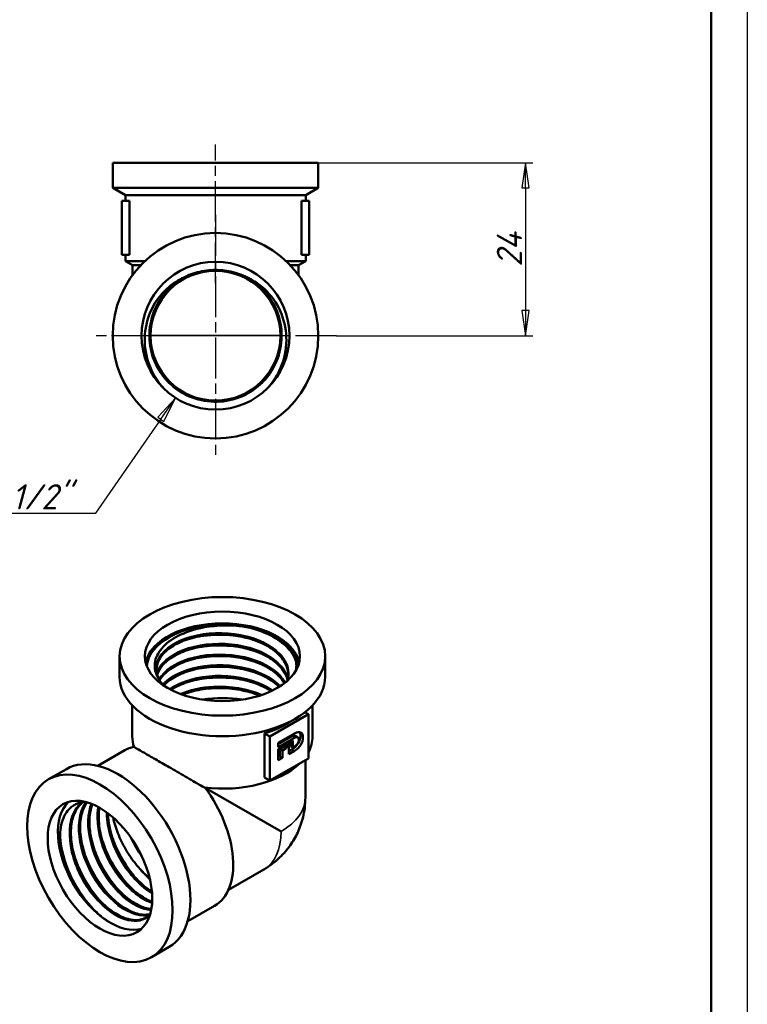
# Model space of a CAD drawing. Header units: millimetres. Extents: x -80 to 698, y -69 to 356.
# Tile 4 of 6: x 109 to 210, y 121 to 258. Entities that reach past the tile are written whole.
import ezdxf

# ---------------------------------------------------------------- set-up
doc = ezdxf.new("R2010")
doc.units = ezdxf.units.MM
doc.linetypes.add('CHAIN', pattern=[0.7087, 0.4724, -0.0591, 0.1181, -0.0591])
for name, color, linetype, lineweight in [('Видимые тонкие (ГОСТ)', 7, 'Continuous', 35), ('Видимый контур (ГОСТ)', 7, 'Continuous', 50), ('Кромка (ГОСТ)', 7, 'Continuous', 50), ('Маркер центра (ГОСТ)', 7, 'Continuous', 25), ('Осевая линия (ГОСТ)', 7, 'Continuous', 25), ('Размер (ГОСТ)', 7, 'Continuous', 25)]:
    doc.layers.add(name, color=color, linetype=linetype, lineweight=lineweight)
doc.styles.add('Обычный текст (ГОСТ)', font='GOST Common Italic.ttf')
doc.dimstyles.new('Обычный (ГОСТ)', dxfattribs={"dimtxt": 3.5, "dimasz": 3.5, "dimexe": 1, "dimexo": 0, "dimgap": 0.5, "dimtad": 1, "dimrnd": 1e-08, "dimtxsty": 'Обычный текст (ГОСТ)', "dimblk": 'Filled-1', "dimcen": 0.09, "dimdle": 15, "dimclrd": 256, "dimclre": 256, "dimclrt": 256, "dimazin": 2, "dimtfac": 0.714286, "dimtdec": 3, "dimtmove": 0, "dimatfit": 3, "dimfxl": 1, "dimtolj": 1, "dimlwd": 25, "dimlwe": 25, "dimarcsym": 0})

# ---------------------------------------------------------------- blocks, each defined once
blk = doc.blocks.new('Рамки ГОСТ_ граница 297x210')
at = {"layer": 'Кромка (ГОСТ)', "lineweight": 25}
blk.add_line((210, 297), (210, 0), dxfattribs=at)
at = {"layer": 'Кромка (ГОСТ)'}
blk.add_line((205, 5), (205, 292), dxfattribs=at)
blk = doc.blocks.new('Filled-1')
at = {"color": 0}
for p, q in [((0, 0), (-1, 0.143)), ((-1, 0.143), (-1, -0.143)), ((-1, 0), (0, 0)), ((-1, -0.143), (0, 0))]:
    blk.add_line(p, q, dxfattribs=at)
at = {"color": 0, "flags": 128}
blk.add_lwpolyline([(-1, -0.143), (0, 0), (-1, 0.143), (-1, -0.143)], dxfattribs=at)
at = {"color": 0}
blk.add_solid([(-1, -0.143), (0, 0), (-1, 0.143), (-1, -0.143)], dxfattribs=at)
blk = doc.blocks.new('*D9')
at = {"layer": 'Defpoints', "color": 0, "linetype": 'Continuous', "transparency": 16777216}
for p in [(150.53, 237.78), (153.03, 213.78), (179.27, 213.78)]:
    blk.add_point(p, dxfattribs=at)
at = {"layer": 'Размер (ГОСТ)', "linetype": 'Continuous', "lineweight": 25, "transparency": 16777216}
for p, q in [((150.53, 237.78), (180.27, 237.78)), ((179.27, 234.28), (179.27, 217.28)), ((153.03, 213.78), (180.27, 213.78))]:
    blk.add_line(p, q, dxfattribs=at)
at = {"layer": 'Размер (ГОСТ)', "linetype": 'Continuous', "lineweight": 25, "transparency": 16777216, "xscale": 3.5, "yscale": 3.5, "zscale": 3.5}
for p, rotation in [((179.27, 237.78), 90), ((179.27, 213.78), 270)]:
    blk.add_blockref('Filled-1', p, dxfattribs=dict(at, rotation=rotation))
at = {"layer": 'Размер (ГОСТ)', "linetype": 'Continuous', "lineweight": 25, "transparency": 16777216, "insert": (175.27, 223.34), "char_height": 3.5, "attachment_point": 1, "rotation": 90, "style": 'Обычный текст (ГОСТ)'}
blk.add_mtext('\\A1;24', dxfattribs=at)
blk = doc.blocks.new('*D11')
at = {"layer": 'Defpoints', "color": 0, "linetype": 'Continuous', "transparency": 16777216}
for p in [(136.27, 213.11), (130.69, 205.06)]:
    blk.add_point(p, dxfattribs=at)
at = {"layer": 'Размер (ГОСТ)', "linetype": 'Continuous', "lineweight": 25, "transparency": 16777216}
for p, q in [((119.68, 189.18), (128.69, 202.18)), ((100.95, 189.18), (119.68, 189.18))]:
    blk.add_line(p, q, dxfattribs=at)
at = {"layer": 'Размер (ГОСТ)', "linetype": 'Continuous', "lineweight": 25, "transparency": 16777216, "xscale": 3.5, "yscale": 3.5, "zscale": 3.5, "rotation": 55.26376523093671}
blk.add_blockref('Filled-1', (130.69, 205.06), dxfattribs=at)
at = {"layer": 'Размер (ГОСТ)', "linetype": 'Continuous', "lineweight": 25, "transparency": 16777216, "insert": (100.95, 193.18), "char_height": 3.5, "attachment_point": 1, "style": 'Обычный текст (ГОСТ)'}
blk.add_mtext('\\A1; \\fGOST Common|b0|i1;\\H3.5000;G 1/2"', dxfattribs=at)

msp = doc.modelspace()

# ---------------------------------------------------------------- linework, layer by layer
at = {"layer": 'Видимые тонкие (ГОСТ)'}
for p, q in [((127.284, 213.79), (145.284, 213.79)), ((147.25, 158.027), (146.897, 158.232)), ((148.406, 158.084), (148.052, 158.288)), ((147.23, 156.196), (146.876, 156.4))]:
    msp.add_line(p, q, dxfattribs=at)
for centre, major_axis, start_param, end_param in [((137.239, 149.723), (11.5, 0), 5.4969176, 6.2831853), ((137.231, 149.711), (5.75, -9.959), 0, 0.7862677)]:
    msp.add_ellipse(centre, major_axis=major_axis, ratio=0.5773503, start_param=start_param, end_param=end_param, dxfattribs=at)
for points, knots in [([(140.894, 221.766), (142.94, 220.585), (144.5, 218.588), (145.15, 216.316), (145.8, 214.044), (145.532, 211.525), (144.421, 209.441), (143.31, 207.357), (141.367, 205.731), (139.12, 205.005), (136.874, 204.279), (134.348, 204.46), (132.228, 205.498), (130.109, 206.536), (128.418, 208.42), (127.614, 210.639), (126.811, 212.857), (126.902, 215.386), (127.864, 217.54), (128.644, 219.285), (129.987, 220.769), (131.632, 221.738)], [0.5234325, 0.5234325, 0.5234325, 0.5234325, 1.292198, 1.292198, 1.292198, 2.0607148, 2.0607148, 2.0607148, 2.8289885, 2.8289885, 2.8289885, 3.5970251, 3.5970251, 3.5970251, 4.3648303, 4.3648303, 4.3648303, 5.1324099, 5.1324099, 5.1324099, 5.7541818, 5.7541818, 5.7541818, 5.7541818]), ([(139.903, 173.472), (142.4, 173.03), (144.625, 172.029), (146.008, 170.711), (146.723, 170.029), (147.209, 169.266), (147.448, 168.477)], [2.6157277, 2.6157277, 2.6157277, 2.6157277, 3.3620234, 3.3620234, 3.3620234, 3.74799, 3.74799, 3.74799, 3.74799]), ([(128.332, 166.299), (127.72, 167.556), (128.029, 168.948), (129.176, 170.08), (130.323, 171.212), (132.293, 172.071), (134.553, 172.408), (136.812, 172.745), (139.335, 172.555), (141.438, 171.874), (143.539, 171.192), (145.197, 170.027), (145.962, 168.677), (146.445, 167.825), (146.569, 166.905), (146.342, 166.017)], [0.5234325, 0.5234325, 0.5234325, 0.5234325, 1.292198, 1.292198, 1.292198, 2.0607148, 2.0607148, 2.0607148, 2.8289885, 2.8289885, 2.8289885, 3.5970251, 3.5970251, 3.5970251, 4.0818703, 4.0818703, 4.0818703, 4.0818703]), ([(132.835, 171.783), (134.022, 172.074), (135.312, 172.239), (136.62, 172.254), (138.096, 172.271), (139.587, 172.099), (140.967, 171.759)], [8.20100215, 8.20100215, 8.20100215, 8.20100215, 8.57982365, 8.57982365, 8.57982365, 9.00690474, 9.00690474, 9.00690474, 9.00690474]), ([(128.158, 167.006), (128.258, 167.328), (128.414, 167.644), (128.626, 167.949), (129.467, 169.159), (131.187, 170.168), (133.321, 170.686), (135.454, 171.203), (137.976, 171.224), (140.207, 170.726), (142.437, 170.228), (144.351, 169.216), (145.432, 167.947), (145.873, 167.429), (146.173, 166.871), (146.328, 166.299)], [7.2409717, 7.2409717, 7.2409717, 7.2409717, 7.4338528, 7.4338528, 7.4338528, 8.2005875, 8.2005875, 8.2005875, 8.9671253, 8.9671253, 8.9671253, 9.7334718, 9.7334718, 9.7334718, 10.0461774, 10.0461774, 10.0461774, 10.0461774]), ([(132.832, 170.304), (133.146, 170.381), (133.466, 170.45), (133.793, 170.508), (136.097, 170.921), (138.689, 170.841), (140.969, 170.281)], [14.48418746, 14.48418746, 14.48418746, 14.48418746, 14.58433861, 14.58433861, 14.58433861, 15.29009005, 15.29009005, 15.29009005, 15.29009005]), ([(128.442, 166.174), (129.123, 167.363), (130.625, 168.396), (132.579, 168.999), (134.625, 169.63), (137.142, 169.78), (139.444, 169.392), (141.744, 169.004), (143.803, 168.083), (145.058, 166.862), (145.436, 166.495), (145.741, 166.101), (145.967, 165.692)], [13.6562653, 13.6562653, 13.6562653, 13.6562653, 14.3928476, 14.3928476, 14.3928476, 15.1640898, 15.1640898, 15.1640898, 15.9347345, 15.9347345, 15.9347345, 16.1669908, 16.1669908, 16.1669908, 16.1669908]), ([(132.833, 168.819), (134.553, 169.238), (136.493, 169.386), (138.38, 169.223), (139.266, 169.146), (140.136, 169.001), (140.966, 168.795)], [20.76737277, 20.76737277, 20.76737277, 20.76737277, 21.31593634, 21.31593634, 21.31593634, 21.57327535, 21.57327535, 21.57327535, 21.57327535]), ([(128.97, 165.407), (129.59, 166.095), (130.489, 166.705), (131.597, 167.163), (133.462, 167.936), (135.895, 168.272), (138.239, 168.064), (140.582, 167.856), (142.809, 167.106), (144.319, 166.001), (144.671, 165.743), (144.984, 165.467), (145.253, 165.176)], [20.0919572, 20.0919572, 20.0919572, 20.0919572, 20.5473881, 20.5473881, 20.5473881, 21.3145134, 21.3145134, 21.3145134, 22.0812287, 22.0812287, 22.0812287, 22.260072, 22.260072, 22.260072, 22.260072]), ([(129.919, 164.766), (130.171, 164.947), (130.446, 165.118), (130.742, 165.277), (132.418, 166.177), (134.754, 166.683), (137.116, 166.64), (139.475, 166.598), (141.833, 166.009), (143.553, 165.016), (143.786, 164.881), (144.008, 164.739), (144.217, 164.59)], [26.5714997, 26.5714997, 26.5714997, 26.5714997, 26.7071651, 26.7071651, 26.7071651, 27.4756261, 27.4756261, 27.4756261, 28.2431548, 28.2431548, 28.2431548, 28.3475309, 28.3475309, 28.3475309, 28.3475309]), ([(132.835, 167.336), (133.614, 167.528), (134.437, 167.666), (135.284, 167.74), (137.177, 167.906), (139.168, 167.753), (140.968, 167.313)], [27.05055808, 27.05055808, 27.05055808, 27.05055808, 27.29953517, 27.29953517, 27.29953517, 27.85646066, 27.85646066, 27.85646066, 27.85646066]), ([(131.385, 164.103), (132.7, 164.68), (134.309, 165.049), (135.991, 165.138), (138.338, 165.262), (140.801, 164.839), (142.708, 163.968)], [33.0840392, 33.0840392, 33.0840392, 33.0840392, 33.6364147, 33.6364147, 33.6364147, 34.4070483, 34.4070483, 34.4070483, 34.4070483]), ([(132.831, 165.856), (135.06, 166.401), (137.664, 166.472), (140.034, 166.034), (140.351, 165.975), (140.662, 165.908), (140.968, 165.832)], [33.33374338, 33.33374338, 33.33374338, 33.33374338, 34.04475349, 34.04475349, 34.04475349, 34.13964597, 34.13964597, 34.13964597, 34.13964597]), ([(127.146, 133.317), (126.389, 132.644), (125.337, 132.411), (124.159, 132.683), (122.623, 133.038), (120.889, 134.247), (119.442, 135.99), (117.996, 137.733), (116.853, 139.992), (116.337, 142.162), (115.821, 144.331), (115.938, 146.388), (116.67, 147.785), (116.946, 148.311), (117.308, 148.741), (117.738, 149.065)], [2.239676, 2.239676, 2.239676, 2.239676, 2.8289885, 2.8289885, 2.8289885, 3.5970251, 3.5970251, 3.5970251, 4.3648303, 4.3648303, 4.3648303, 5.1324099, 5.1324099, 5.1324099, 5.42145, 5.42145, 5.42145, 5.42145]), ([(127.126, 133.39), (126.861, 133.33), (126.581, 133.303), (126.289, 133.312), (124.847, 133.355), (123.118, 134.26), (121.584, 135.791), (119.995, 137.375), (118.635, 139.613), (117.91, 141.871), (117.202, 144.075), (117.107, 146.27), (117.667, 147.862), (117.832, 148.33), (118.052, 148.745), (118.321, 149.098)], [8.811768, 8.811768, 8.811768, 8.811768, 8.9671253, 8.9671253, 8.9671253, 9.7334718, 9.7334718, 9.7334718, 10.5268185, 10.5268185, 10.5268185, 11.3014159, 11.3014159, 11.3014159, 11.5292424, 11.5292424, 11.5292424, 11.5292424]), ([(127.353, 134.068), (126.114, 134.18), (124.69, 134.882), (123.366, 136.062), (121.788, 137.468), (120.37, 139.538), (119.514, 141.716), (118.658, 143.893), (118.373, 146.152), (118.75, 147.89), (118.826, 148.238), (118.928, 148.564), (119.055, 148.866)], [15.2888015, 15.2888015, 15.2888015, 15.2888015, 15.9347345, 15.9347345, 15.9347345, 16.7048057, 16.7048057, 16.7048057, 17.4743273, 17.4743273, 17.4743273, 17.6286216, 17.6286216, 17.6286216, 17.6286216]), ([(127.49, 135.063), (126.84, 135.283), (126.166, 135.637), (125.502, 136.117), (123.895, 137.278), (122.358, 139.166), (121.319, 141.279), (120.268, 143.415), (119.74, 145.757), (119.894, 147.67), (119.916, 147.934), (119.95, 148.19), (119.997, 148.436)], [21.764111, 21.764111, 21.764111, 21.764111, 22.0812287, 22.0812287, 22.0812287, 22.8475569, 22.8475569, 22.8475569, 23.6221091, 23.6221091, 23.6221091, 23.7292209, 23.7292209, 23.7292209, 23.7292209]), ([(127.494, 136.395), (125.899, 137.333), (124.299, 139.027), (123.129, 141.038), (121.934, 143.093), (121.204, 145.456), (121.154, 147.486), (121.152, 147.562), (121.151, 147.638), (121.151, 147.713)], [28.2521748, 28.2521748, 28.2521748, 28.2521748, 29.0098435, 29.0098435, 29.0098435, 29.7842986, 29.7842986, 29.7842986, 29.8134124, 29.8134124, 29.8134124, 29.8134124]), ([(122.084, 132.151), (121.462, 132.498), (120.837, 132.943), (120.229, 133.476), (118.499, 134.995), (116.932, 137.217), (115.946, 139.581), (115.188, 141.394), (114.779, 143.277), (114.769, 144.943)], [3.1002089, 3.1002089, 3.1002089, 3.1002089, 3.3620234, 3.3620234, 3.3620234, 4.1080846, 4.1080846, 4.1080846, 4.6806141, 4.6806141, 4.6806141, 4.6806141]), ([(125.785, 138.014), (124.377, 139.488), (123.138, 141.4), (122.318, 143.404), (122.092, 143.957), (121.899, 144.515), (121.739, 145.071)], [34.90453971, 34.90453971, 34.90453971, 34.90453971, 35.53622294, 35.53622294, 35.53622294, 35.71044229, 35.71044229, 35.71044229, 35.71044229]), ([(123.218, 136.534), (122.174, 137.626), (121.218, 138.953), (120.465, 140.388), (119.921, 141.423), (119.485, 142.51), (119.173, 143.589)], [22.33816909, 22.33816909, 22.33816909, 22.33816909, 22.80639617, 22.80639617, 22.80639617, 23.14407168, 23.14407168, 23.14407168, 23.14407168]), ([(124.501, 137.274), (124.114, 137.676), (123.739, 138.111), (123.383, 138.573), (122.083, 140.262), (121.042, 142.31), (120.453, 144.331)], [28.6213544, 28.6213544, 28.6213544, 28.6213544, 28.79453181, 28.79453181, 28.79453181, 29.42725699, 29.42725699, 29.42725699, 29.42725699]), ([(120.649, 135.052), (119.986, 135.743), (119.358, 136.527), (118.797, 137.378), (117.836, 138.837), (117.077, 140.481), (116.603, 142.107)], [9.77179848, 9.77179848, 9.77179848, 9.77179848, 10.06876694, 10.06876694, 10.06876694, 10.57770107, 10.57770107, 10.57770107, 10.57770107]), ([(121.932, 135.789), (121.867, 135.856), (121.802, 135.925), (121.737, 135.995), (120.084, 137.787), (118.702, 140.187), (117.963, 142.582), (117.936, 142.671), (117.909, 142.759), (117.884, 142.848)], [16.05498379, 16.05498379, 16.05498379, 16.05498379, 16.08417503, 16.08417503, 16.08417503, 16.83318573, 16.83318573, 16.83318573, 16.86088637, 16.86088637, 16.86088637, 16.86088637]), ([(117.854, 135.841), (117.489, 136.338), (117.146, 136.862), (116.83, 137.406), (116.171, 138.54), (115.636, 139.756), (115.256, 140.97)], [3.70321661, 3.70321661, 3.70321661, 3.70321661, 3.88346337, 3.88346337, 3.88346337, 4.25967467, 4.25967467, 4.25967467, 4.25967467])]:
    msp.add_open_spline(points, degree=3, knots=knots, dxfattribs=at)
for points in [[(144.625, 171.966), (145.699, 171.315), (146.528, 170.526), (147.055, 169.672)], [(127.217, 138.293), (126.528, 138.906), (125.867, 139.639), (125.273, 140.458)]]:
    msp.add_open_spline(points, degree=3, dxfattribs=at)
at = {"layer": 'Видимый контур (ГОСТ)'}
for p, q in [((150.534, 237.78), (122.034, 237.78)), ((122.034, 234.29), (122.034, 237.78)), ((150.534, 234.29), (150.534, 237.78)), ((150.534, 234.29), (122.034, 234.29)), ((123.784, 233.28), (122.034, 234.29)), ((148.784, 233.28), (150.534, 234.29)), ((123.284, 232.508), (124.342, 232.508)), ((123.284, 225.008), (123.284, 232.508)), ((148.784, 233.28), (123.784, 233.28)), ((123.784, 232.508), (123.784, 233.28)), ((124.342, 225.008), (124.342, 232.508)), ((148.226, 232.508), (148.226, 225.008)), ((148.226, 232.508), (149.284, 232.508)), ((148.784, 232.508), (148.784, 233.28)), ((149.284, 232.508), (149.284, 225.008)), ((123.284, 225.008), (124.342, 225.008)), ((123.784, 224.138), (123.784, 225.008)), ((126.498, 224.138), (123.784, 224.138)), ((124.784, 223.561), (123.784, 224.138)), ((148.784, 224.138), (146.07, 224.138)), ((147.784, 223.561), (148.784, 224.138)), ((148.226, 225.008), (149.284, 225.008)), ((148.784, 224.138), (148.784, 225.008)), ((124.784, 223.561), (125.921, 223.561)), ((124.784, 223.561), (124.784, 222.195)), ((146.647, 223.561), (147.784, 223.561)), ((147.784, 223.561), (147.784, 222.195)), ((122.989, 166.461), (122.989, 169.311)), ((151.489, 166.461), (151.489, 169.311)), ((124.739, 158.172), (124.739, 162.511)), ((149.154, 161.271), (143.82, 158.192)), ((148.671, 161.55), (149.154, 161.271)), ((149.154, 155.147), (149.154, 161.271)), ((149.739, 158.172), (149.739, 162.511)), ((143.072, 158.624), (143.072, 152.5)), ((143.072, 158.624), (143.82, 158.192)), ((144.986, 157.304), (147.242, 158.606)), ((143.82, 158.192), (143.82, 152.068)), ((146.897, 158.232), (144.986, 157.128)), ((147.25, 158.027), (144.986, 156.72)), ((144.986, 156.72), (144.986, 157.304)), ((144.986, 156.447), (146.268, 157.187)), ((146.268, 157.187), (146.076, 156.554)), ((146.445, 157.29), (147.017, 157.62)), ((146.445, 155.743), (146.445, 157.29)), ((146.664, 157.416), (146.664, 156.868)), ((147.017, 157.62), (147.017, 156.664)), ((147.677, 158.095), (147.324, 158.299)), ((123.709, 156.28), (119.977, 154.125)), ((144.986, 154.9), (144.986, 156.447)), ((145.722, 156.758), (145.204, 156.459)), ((145.558, 156.255), (145.204, 156.459)), ((145.204, 156.459), (145.204, 155.435)), ((146.076, 156.554), (145.558, 156.255)), ((145.558, 156.255), (145.558, 155.23)), ((145.764, 156.896), (145.722, 156.758)), ((146.076, 156.554), (145.722, 156.758)), ((146.876, 156.4), (146.445, 156.151)), ((147.23, 156.196), (146.445, 155.743)), ((147.017, 156.664), (146.664, 156.868)), ((147.017, 156.664), (147.25, 156.798)), ((143.82, 152.068), (149.154, 155.147)), ((145.204, 155.435), (144.986, 155.308)), ((145.558, 155.23), (144.986, 154.9)), ((145.558, 155.23), (145.204, 155.435)), ((148.739, 154.908), (148.739, 149.723)), ((115.61, 153.682), (113.143, 152.258)), ((143.072, 152.5), (143.82, 152.068)), ((145.363, 145.024), (134.861, 151.087)), ((142.981, 139.751), (138.069, 136.915)), ((136.159, 134.716), (132.427, 132.561)), ((129.86, 129.001), (127.393, 127.576))]:
    msp.add_line(p, q, dxfattribs=at)
for radius in [14.25, 10.25, 9]:
    msp.add_circle((136.284, 213.78), radius, dxfattribs=at)
msp.add_arc((136.284, 213.78), 9.13, 88.47661, 91.84258, dxfattribs=at)
for centre, major_axis in [((137.239, 169.311), (14.25, 0)), ((137.239, 169.311), (-10.75, 0)), ((120.268, 139.917), (-7.125, 12.341)), ((120.268, 139.917), (-5.125, 8.877))]:
    msp.add_ellipse(centre, major_axis=major_axis, ratio=0.5773503, dxfattribs=at)
for centre, major_axis, start_param, end_param in [((137.239, 167.678), (10.75, 0), 0.1319372, 3.0096555), ((137.239, 167.678), (10.475, 0), 0.0365131, 3.1050795), ((137.239, 167.678), (10.475, 0), 0.0365131, 3.1050795), ((137.239, 166.461), (-14.25, 0), 0, 3.1415927), ((137.239, 157.472), (-10.475, 0), 4.4478939, 4.9768841), ((137.239, 165.006), (-12.5, 0), 2.056309, 2.4442721), ((137.239, 158.172), (-12.5, 0), 0, 0.1999763), ((137.239, 158.172), (12.5, 0), 5.9760643, 6.2831853), ((129.934, 145.498), (-6.225, 10.782), 6.0955408, 6.2831853), ((122.735, 141.342), (7.125, -12.341), 0, 3.1415927), ((137.239, 158.172), (12.5, 0), 4.5124127, 5.7416419), ((129.934, 145.498), (6.225, -10.782), 0, 1.7632975), ((121.682, 140.733), (5.125, -8.877), 3.2800062, 6.1447717), ((130.521, 145.836), (-5.237, 9.072), 1.4269072, 1.7146855)]:
    msp.add_ellipse(centre, major_axis=major_axis, ratio=0.5773503, start_param=start_param, end_param=end_param, dxfattribs=at)
for points, knots in [([(135.99, 222.901), (135.44, 222.885), (134.891, 222.819), (134.352, 222.703), (132.044, 222.203), (129.952, 220.768), (128.655, 218.794), (127.362, 216.827), (126.873, 214.348), (127.322, 212.037), (127.77, 209.734), (129.145, 207.624), (131.072, 206.284), (132.994, 204.948), (135.442, 204.392), (137.753, 204.769), (140.083, 205.149), (142.244, 206.472), (143.642, 208.374), (145.031, 210.265), (145.649, 212.705), (145.328, 215.028), (145.006, 217.363), (143.738, 219.554), (141.874, 220.998), (140.353, 222.176), (138.451, 222.855), (136.527, 222.906)], [-6.2510262, -6.2510262, -6.2510262, -6.2510262, -6.0699557, -6.0699557, -6.0699557, -5.2938183, -5.2938183, -5.2938183, -4.5203767, -4.5203767, -4.5203767, -3.7492374, -3.7492374, -3.7492374, -2.980019, -2.980019, -2.980019, -2.2043841, -2.2043841, -2.2043841, -1.4336164, -1.4336164, -1.4336164, -0.6589698, -0.6589698, -0.6589698, -0.0265881, -0.0265881, -0.0265881, -0.0265881]), ([(131.63, 221.741), (132.054, 221.955), (132.676, 222.252), (134.296, 222.74), (135.138, 222.879), (135.991, 222.905)], [0, 0, 0, 0, 0.14248166, 0.14248166, 0.28873471, 0.28873471, 0.28873471, 0.28873471]), ([(136.527, 222.906), (137.38, 222.885), (138.222, 222.751), (139.845, 222.272), (140.469, 221.979), (140.894, 221.766)], [0.02397344, 0.02397344, 0.02397344, 0.02397344, 0.2802965, 0.2802965, 0.53015479, 0.53015479, 0.53015479, 0.53015479]), ([(129.223, 206.35), (128.876, 206.718), (128.556, 207.111), (127.519, 208.602), (126.986, 209.811), (126.426, 212.337), (126.393, 213.629), (126.825, 216.124), (127.274, 217.305), (128.393, 219.086), (128.941, 219.743), (130.19, 220.883), (130.883, 221.362), (131.63, 221.741)], [0.2485237, 0.2485237, 0.2485237, 0.2485237, 0.4009498, 0.4009498, 0.7936422, 0.7936422, 1.1780741, 1.1780741, 1.5542421, 1.5542421, 1.810301, 1.810301, 2.0623573, 2.0623573, 2.0623573, 2.0623573]), ([(140.894, 221.766), (141.978, 221.225), (142.945, 220.474), (144.559, 218.627), (145.183, 217.541), (145.993, 215.165), (146.162, 213.896), (146.006, 211.335), (145.673, 210.069), (144.71, 208.075), (144.2, 207.308), (143.527, 206.542), (143.457, 206.465), (143.387, 206.389)], [0, 0, 0, 0, 0.3636938, 0.3636938, 0.7356364, 0.7356364, 1.1158246, 1.1158246, 1.5042549, 1.5042549, 1.7787461, 1.7787461, 1.8097175, 1.8097175, 1.8097175, 1.8097175]), ([(128.332, 166.299), (127.948, 166.963), (127.795, 167.664), (127.96, 169.077), (128.287, 169.775), (129.393, 171.076), (130.172, 171.663), (132.093, 172.645), (133.224, 173.026), (135.314, 173.446), (136.217, 173.551), (138.06, 173.62), (138.992, 173.582), (139.903, 173.472)], [0, 0, 0, 0, 0.3636938, 0.3636938, 0.7356364, 0.7356364, 1.1158246, 1.1158246, 1.5042549, 1.5042549, 1.7787461, 1.7787461, 2.0572325, 2.0572325, 2.0572325, 2.0572325]), ([(139.903, 173.472), (140.372, 173.415), (141.14, 173.294), (142.99, 172.765), (143.866, 172.401), (144.625, 171.966)], [0, 0, 0, 0, 0.14382629, 0.14382629, 0.29782027, 0.29782027, 0.29782027, 0.29782027]), ([(146.358, 166.577), (146.381, 166.963), (146.338, 167.35), (146.224, 167.731), (145.811, 169.122), (144.472, 170.409), (142.572, 171.259), (140.656, 172.116), (138.191, 172.519), (135.858, 172.374), (133.539, 172.23), (131.377, 171.547), (129.961, 170.528), (128.714, 169.632), (128.059, 168.484), (128.114, 167.347)], [-3.9598949, -3.9598949, -3.9598949, -3.9598949, -3.7492374, -3.7492374, -3.7492374, -2.980019, -2.980019, -2.980019, -2.2043841, -2.2043841, -2.2043841, -1.4336164, -1.4336164, -1.4336164, -0.7553138, -0.7553138, -0.7553138, -0.7553138]), ([(128.109, 167.492), (128.116, 168.703), (128.941, 169.91), (130.396, 170.804), (131.948, 171.757), (134.199, 172.344), (136.536, 172.388), (138.872, 172.431), (141.268, 171.931), (143.07, 171.006), (144.873, 170.082), (146.062, 168.743), (146.315, 167.338), (146.35, 167.143), (146.367, 166.947), (146.366, 166.751)], [7.0699603, 7.0699603, 7.0699603, 7.0699603, 7.7921484, 7.7921484, 7.7921484, 8.5623403, 8.5623403, 8.5623403, 9.3322939, 9.3322939, 9.3322939, 10.102015, 10.102015, 10.102015, 10.2089173, 10.2089173, 10.2089173, 10.2089173]), ([(146.363, 166.925), (146.331, 167.52), (146.128, 168.121), (145.416, 169.232), (144.907, 169.756), (143.662, 170.667), (142.916, 171.067), (141.277, 171.706), (140.365, 171.953), (138.486, 172.268), (137.496, 172.34), (135.561, 172.303), (134.594, 172.194), (132.804, 171.813), (131.96, 171.537), (130.502, 170.858), (129.869, 170.448), (128.89, 169.554), (128.532, 169.06), (128.201, 168.256), (128.13, 167.946), (128.113, 167.636)], [0, 0, 0, 0, 0.3065073, 0.3065073, 0.6038805, 0.6038805, 0.8946857, 0.8946857, 1.1847674, 1.1847674, 1.4756597, 1.4756597, 1.7670267, 1.7670267, 2.0582607, 2.0582607, 2.3487446, 2.3487446, 2.6384981, 2.6384981, 2.814276, 2.814276, 2.814276, 2.814276]), ([(146.281, 166.009), (146.186, 166.415), (146.014, 166.817), (145.416, 167.749), (144.907, 168.274), (143.662, 169.184), (142.916, 169.584), (141.277, 170.223), (140.365, 170.47), (138.486, 170.785), (137.496, 170.857), (135.561, 170.82), (134.594, 170.711), (132.804, 170.33), (131.96, 170.054), (130.502, 169.375), (129.869, 168.965), (128.89, 168.071), (128.532, 167.578), (128.282, 166.969), (128.244, 166.86), (128.213, 166.751)], [0.0972524, 0.0972524, 0.0972524, 0.0972524, 0.3065073, 0.3065073, 0.6038805, 0.6038805, 0.8946857, 0.8946857, 1.1847674, 1.1847674, 1.4756597, 1.4756597, 1.7670267, 1.7670267, 2.0582607, 2.0582607, 2.3487446, 2.3487446, 2.6384981, 2.6384981, 2.7008337, 2.7008337, 2.7008337, 2.7008337]), ([(146.281, 166.021), (146.22, 166.298), (146.123, 166.572), (145.992, 166.841), (145.323, 168.203), (143.748, 169.401), (141.696, 170.125), (139.648, 170.847), (137.148, 171.088), (134.881, 170.799), (132.616, 170.51), (130.608, 169.696), (129.404, 168.595), (128.795, 168.038), (128.395, 167.41), (128.218, 166.763)], [-10.074313, -10.074313, -10.074313, -10.074313, -9.9219371, -9.9219371, -9.9219371, -9.1494928, -9.1494928, -9.1494928, -8.3781673, -8.3781673, -8.3781673, -7.6078651, -7.6078651, -7.6078651, -7.2176026, -7.2176026, -7.2176026, -7.2176026]), ([(128.219, 166.755), (128.424, 167.493), (128.921, 168.206), (129.681, 168.818), (130.993, 169.876), (133.075, 170.622), (135.364, 170.839), (137.652, 171.056), (140.12, 170.74), (142.1, 169.961), (144.141, 169.157), (145.636, 167.867), (146.155, 166.445), (146.207, 166.302), (146.249, 166.158), (146.281, 166.014)], [13.5021946, 13.5021946, 13.5021946, 13.5021946, 13.9473365, 13.9473365, 13.9473365, 14.7157844, 14.7157844, 14.7157844, 15.4840403, 15.4840403, 15.4840403, 16.276669, 16.276669, 16.276669, 16.3562177, 16.3562177, 16.3562177, 16.3562177]), ([(144.625, 171.966), (145.383, 171.531), (146.018, 171.027), (146.944, 169.962), (147.158, 169.519), (147.259, 169.248)], [0, 0, 0, 0, 0.3208028, 0.3208028, 0.62058711, 0.62058711, 0.62058711, 0.62058711]), ([(145.86, 165.604), (145.794, 165.719), (145.722, 165.833), (145.643, 165.945), (144.728, 167.251), (142.949, 168.337), (140.791, 168.924), (138.634, 169.51), (136.122, 169.592), (133.939, 169.164), (131.757, 168.737), (129.927, 167.805), (128.948, 166.638), (128.781, 166.44), (128.64, 166.236), (128.524, 166.028)], [-16.1583047, -16.1583047, -16.1583047, -16.1583047, -16.0921536, -16.0921536, -16.0921536, -15.3222472, -15.3222472, -15.3222472, -14.5527976, -14.5527976, -14.5527976, -13.7837817, -13.7837817, -13.7837817, -13.6534244, -13.6534244, -13.6534244, -13.6534244]), ([(128.53, 166.02), (128.723, 166.363), (128.981, 166.693), (129.303, 167.004), (130.467, 168.124), (132.451, 168.965), (134.712, 169.28), (136.971, 169.595), (139.481, 169.38), (141.553, 168.678), (143.542, 168.004), (145.106, 166.887), (145.855, 165.6)], [19.9380659, 19.9380659, 19.9380659, 19.9380659, 20.1522416, 20.1522416, 20.1522416, 20.9253854, 20.9253854, 20.9253854, 21.6979298, 21.6979298, 21.6979298, 22.4396522, 22.4396522, 22.4396522, 22.4396522]), ([(145.845, 165.592), (145.82, 165.635), (145.794, 165.677), (145.416, 166.266), (144.907, 166.791), (143.662, 167.701), (142.916, 168.101), (141.277, 168.74), (140.365, 168.987), (138.486, 169.302), (137.496, 169.374), (135.561, 169.338), (134.594, 169.228), (132.804, 168.847), (131.96, 168.571), (130.502, 167.892), (129.869, 167.482), (129.026, 166.712), (128.741, 166.365), (128.532, 166.009)], [0.2836083, 0.2836083, 0.2836083, 0.2836083, 0.3065073, 0.3065073, 0.6038805, 0.6038805, 0.8946857, 0.8946857, 1.1847674, 1.1847674, 1.4756597, 1.4756597, 1.7670267, 1.7670267, 2.0582607, 2.0582607, 2.3487446, 2.3487446, 2.5580218, 2.5580218, 2.5580218, 2.5580218]), ([(145.122, 165.091), (143.967, 166.29), (142.046, 167.224), (139.854, 167.661), (137.598, 168.111), (135.081, 168.032), (132.996, 167.461), (131.312, 167), (129.924, 166.223), (129.07, 165.291)], [-22.2480085, -22.2480085, -22.2480085, -22.2480085, -21.4962733, -21.4962733, -21.4962733, -20.7225056, -20.7225056, -20.7225056, -20.0973273, -20.0973273, -20.0973273, -20.0973273]), ([(129.074, 165.285), (130.043, 166.341), (131.712, 167.192), (133.7, 167.619), (135.857, 168.082), (138.365, 168.041), (140.545, 167.491), (142.445, 167.012), (144.077, 166.151), (145.113, 165.086)], [26.3820693, 26.3820693, 26.3820693, 26.3820693, 27.0909655, 27.0909655, 27.0909655, 27.8595708, 27.8595708, 27.8595708, 28.5293824, 28.5293824, 28.5293824, 28.5293824]), ([(128.113, 167.347), (128.143, 166.802), (128.344, 166.25), (128.807, 165.595), (128.917, 165.458), (129.039, 165.323)], [0, 0, 0, 0, 0.30972064, 0.30972064, 0.39354392, 0.39354392, 0.39354392, 0.39354392]), ([(145.091, 165.072), (144.85, 165.316), (144.577, 165.549), (143.662, 166.219), (142.916, 166.619), (141.277, 167.257), (140.365, 167.504), (138.486, 167.819), (137.496, 167.891), (135.561, 167.855), (134.594, 167.746), (132.804, 167.365), (131.96, 167.088), (130.502, 166.409), (129.869, 165.999), (129.277, 165.459), (129.181, 165.364), (129.091, 165.267)], [0.4623553, 0.4623553, 0.4623553, 0.4623553, 0.6038805, 0.6038805, 0.8946857, 0.8946857, 1.1847674, 1.1847674, 1.4756597, 1.4756597, 1.7670267, 1.7670267, 2.0582607, 2.0582607, 2.3487446, 2.3487446, 2.4090666, 2.4090666, 2.4090666, 2.4090666]), ([(144.047, 164.507), (142.756, 165.386), (141.007, 166.027), (139.116, 166.306), (136.827, 166.644), (134.357, 166.449), (132.377, 165.791), (131.502, 165.5), (130.727, 165.12), (130.086, 164.678)], [-28.3308732, -28.3308732, -28.3308732, -28.3308732, -27.6960564, -27.6960564, -27.6960564, -26.9274107, -26.9274107, -26.9274107, -26.5876672, -26.5876672, -26.5876672, -26.5876672]), ([(130.098, 164.672), (130.844, 165.182), (131.77, 165.61), (132.82, 165.914), (134.868, 166.508), (137.362, 166.622), (139.622, 166.209), (141.314, 165.899), (142.86, 165.297), (144.034, 164.501)], [32.8728874, 32.8728874, 32.8728874, 32.8728874, 33.2668821, 33.2668821, 33.2668821, 34.036255, 34.036255, 34.036255, 34.6120885, 34.6120885, 34.6120885, 34.6120885]), ([(143.994, 164.483), (143.438, 164.853), (142.794, 165.183), (141.277, 165.774), (140.365, 166.021), (138.486, 166.337), (137.496, 166.409), (135.561, 166.372), (134.594, 166.263), (132.804, 165.882), (131.96, 165.605), (130.833, 165.081), (130.465, 164.875), (130.132, 164.654)], [0.647139, 0.647139, 0.647139, 0.647139, 0.8946857, 0.8946857, 1.1847674, 1.1847674, 1.4756597, 1.4756597, 1.7670267, 1.7670267, 2.0582607, 2.0582607, 2.2164929, 2.2164929, 2.2164929, 2.2164929]), ([(142.468, 163.886), (141.146, 164.458), (139.582, 164.832), (137.976, 164.949), (135.717, 165.113), (133.399, 164.768), (131.613, 164.022)], [-34.3824586, -34.3824586, -34.3824586, -34.3824586, -33.8530349, -33.8530349, -33.8530349, -33.1082268, -33.1082268, -33.1082268, -33.1082268]), ([(131.631, 164.015), (131.744, 164.063), (131.86, 164.109), (131.977, 164.153), (133.904, 164.876), (136.37, 165.144), (138.697, 164.865), (140.041, 164.705), (141.333, 164.365), (142.452, 163.882)], [39.3939088, 39.3939088, 39.3939088, 39.3939088, 39.4411308, 39.4411308, 39.4411308, 40.2157773, 40.2157773, 40.2157773, 40.6631922, 40.6631922, 40.6631922, 40.6631922]), ([(140.397, 164.499), (139.471, 164.72), (138.477, 164.856), (136.521, 164.937), (135.535, 164.887), (133.677, 164.616), (132.781, 164.392), (131.893, 164.063), (131.799, 164.026), (131.707, 163.989)], [0, 0, 0, 0, 0.2961642, 0.2961642, 0.58723423, 0.58723423, 0.87859018, 0.87859018, 0.91336773, 0.91336773, 0.91336773, 0.91336773]), ([(142.404, 163.868), (142.187, 163.956), (141.963, 164.039), (141.237, 164.286), (140.779, 164.408), (140.397, 164.499)], [0.20045015, 0.20045015, 0.20045015, 0.20045015, 0.2802965, 0.2802965, 0.45242872, 0.45242872, 0.45242872, 0.45242872]), ([(124.988, 156.739), (125.129, 156.659), (125.335, 156.542), (125.915, 156.209), (126.306, 155.985), (127.245, 155.444), (127.793, 155.127), (129.006, 154.427), (129.682, 154.037), (131.118, 153.206), (131.879, 152.766), (133.35, 151.914), (134.059, 151.503), (134.755, 151.099)], [6.4464511, 6.4464511, 6.4464511, 6.4464511, 6.6793324, 6.6793324, 6.9367, 6.9367, 7.1940676, 7.1940676, 7.4514352, 7.4514352, 7.7088028, 7.7088028, 7.9416841, 7.9416841, 7.9416841, 7.9416841]), ([(116.689, 137.55), (116.444, 137.992), (116.217, 138.444), (115.484, 140.085), (115.108, 141.289), (114.712, 143.58), (114.688, 144.648), (114.993, 146.509), (115.311, 147.29), (116.102, 148.288), (116.49, 148.601), (117.324, 148.998), (117.754, 149.104), (118.217, 149.128)], [0.2485237, 0.2485237, 0.2485237, 0.2485237, 0.4009498, 0.4009498, 0.7936422, 0.7936422, 1.1780741, 1.1780741, 1.5542421, 1.5542421, 1.810301, 1.810301, 2.0343471, 2.0343471, 2.0343471, 2.0343471]), ([(117.958, 149.103), (117.742, 148.95), (117.543, 148.77), (117.364, 148.564), (116.397, 147.455), (115.999, 145.6), (116.264, 143.5), (116.528, 141.406), (117.447, 139.091), (118.757, 137.181), (120.064, 135.274), (121.743, 133.791), (123.324, 133.125), (124.669, 132.559), (125.929, 132.589), (126.851, 133.183)], [-5.4375418, -5.4375418, -5.4375418, -5.4375418, -5.2938183, -5.2938183, -5.2938183, -4.5203767, -4.5203767, -4.5203767, -3.7492374, -3.7492374, -3.7492374, -2.980019, -2.980019, -2.980019, -2.3261102, -2.3261102, -2.3261102, -2.3261102]), ([(126.729, 133.106), (125.72, 132.534), (124.343, 132.606), (122.908, 133.33), (121.311, 134.136), (119.662, 135.74), (118.424, 137.714), (117.186, 139.688), (116.373, 142.009), (116.22, 144.055), (116.068, 146.1), (116.578, 147.847), (117.626, 148.83), (117.732, 148.93), (117.843, 149.021), (117.96, 149.105)], [8.6407566, 8.6407566, 8.6407566, 8.6407566, 9.3322939, 9.3322939, 9.3322939, 10.102015, 10.102015, 10.102015, 10.8715094, 10.8715094, 10.8715094, 11.640783, 11.640783, 11.640783, 11.7186921, 11.7186921, 11.7186921, 11.7186921]), ([(117.96, 149.106), (117.519, 148.785), (117.147, 148.342), (116.569, 147.224), (116.369, 146.521), (116.203, 144.987), (116.229, 144.141), (116.495, 142.403), (116.738, 141.489), (117.404, 139.704), (117.837, 138.81), (118.836, 137.154), (119.414, 136.37), (120.639, 135.011), (121.301, 134.418), (122.617, 133.494), (123.289, 133.151), (124.553, 132.751), (125.159, 132.687), (126.021, 132.803), (126.326, 132.896), (126.602, 133.036)], [0.0276565, 0.0276565, 0.0276565, 0.0276565, 0.3065073, 0.3065073, 0.6038805, 0.6038805, 0.8946857, 0.8946857, 1.1847674, 1.1847674, 1.4756597, 1.4756597, 1.7670267, 1.7670267, 2.0582607, 2.0582607, 2.3487446, 2.3487446, 2.6384981, 2.6384981, 2.814276, 2.814276, 2.814276, 2.814276]), ([(118.456, 149.066), (118.395, 148.983), (118.336, 148.897), (118.28, 148.808), (117.465, 147.505), (117.255, 145.505), (117.695, 143.35), (118.135, 141.199), (119.215, 138.919), (120.626, 137.127), (122.034, 135.337), (123.755, 134.055), (125.302, 133.623), (125.989, 133.431), (126.638, 133.408), (127.216, 133.542)], [-11.5237992, -11.5237992, -11.5237992, -11.5237992, -11.4705708, -11.4705708, -11.4705708, -10.695597, -10.695597, -10.695597, -9.9219371, -9.9219371, -9.9219371, -9.1494928, -9.1494928, -9.1494928, -8.8063297, -8.8063297, -8.8063297, -8.8063297]), ([(127.217, 133.547), (126.555, 133.396), (125.799, 133.453), (125.003, 133.727), (123.394, 134.281), (121.638, 135.721), (120.255, 137.643), (118.899, 139.525), (117.919, 141.847), (117.598, 143.973), (117.287, 146.033), (117.599, 147.887), (118.462, 149.065)], [15.0916224, 15.0916224, 15.0916224, 15.0916224, 15.4840403, 15.4840403, 15.4840403, 16.276669, 16.276669, 16.276669, 17.0531804, 17.0531804, 17.0531804, 17.8051631, 17.8051631, 17.8051631, 17.8051631]), ([(118.47, 149.062), (118.353, 148.901), (118.247, 148.728), (117.853, 147.966), (117.653, 147.262), (117.487, 145.728), (117.513, 144.882), (117.78, 143.144), (118.022, 142.231), (118.688, 140.445), (119.121, 139.552), (120.12, 137.895), (120.698, 137.112), (121.923, 135.752), (122.585, 135.16), (123.902, 134.236), (124.573, 133.893), (125.837, 133.492), (126.443, 133.428), (127.062, 133.512), (127.143, 133.526), (127.222, 133.543)], [0.2111071, 0.2111071, 0.2111071, 0.2111071, 0.3065073, 0.3065073, 0.6038805, 0.6038805, 0.8946857, 0.8946857, 1.1847674, 1.1847674, 1.4756597, 1.4756597, 1.7670267, 1.7670267, 2.0582607, 2.0582607, 2.3487446, 2.3487446, 2.6384981, 2.6384981, 2.6827757, 2.6827757, 2.6827757, 2.6827757]), ([(148.739, 149.723), (148.739, 148.679), (148.605, 147.799), (148.225, 146.23), (147.975, 145.541), (147.382, 144.256), (147.038, 143.66), (146.222, 142.503), (145.75, 141.942), (144.581, 140.829), (143.885, 140.273), (142.981, 139.751)], [1.5707963, 1.5707963, 1.5707963, 1.5707963, 1.8849556, 1.8849556, 2.1991149, 2.1991149, 2.5132741, 2.5132741, 2.8274334, 2.8274334, 3.1415927, 3.1415927, 3.1415927, 3.1415927]), ([(119.193, 148.814), (118.598, 147.325), (118.612, 145.246), (119.219, 143.115), (119.836, 140.947), (121.062, 138.75), (122.546, 137.115), (124.03, 135.481), (125.755, 134.426), (127.237, 134.229), (127.286, 134.223), (127.334, 134.217), (127.383, 134.213)], [-17.61957, -17.61957, -17.61957, -17.61957, -16.8625402, -16.8625402, -16.8625402, -16.0921536, -16.0921536, -16.0921536, -15.3222472, -15.3222472, -15.3222472, -15.2969171, -15.2969171, -15.2969171, -15.2969171]), ([(127.383, 134.222), (127.163, 134.243), (126.936, 134.283), (126.705, 134.343), (125.167, 134.737), (123.445, 135.983), (122.023, 137.748), (120.602, 139.512), (119.499, 141.775), (119.028, 143.926), (118.625, 145.766), (118.69, 147.507), (119.203, 148.81)], [21.5819439, 21.5819439, 21.5819439, 21.5819439, 21.6979298, 21.6979298, 21.6979298, 22.4698988, 22.4698988, 22.4698988, 23.2413166, 23.2413166, 23.2413166, 23.9010354, 23.9010354, 23.9010354, 23.9010354]), ([(119.22, 148.803), (119.04, 148.332), (118.915, 147.799), (118.771, 146.47), (118.798, 145.624), (119.064, 143.885), (119.306, 142.972), (119.973, 141.187), (120.405, 140.293), (121.404, 138.636), (121.983, 137.853), (123.207, 136.494), (123.869, 135.901), (125.186, 134.977), (125.858, 134.634), (126.797, 134.336), (127.098, 134.271), (127.387, 134.238)], [0.3848039, 0.3848039, 0.3848039, 0.3848039, 0.6038805, 0.6038805, 0.8946857, 0.8946857, 1.1847674, 1.1847674, 1.4756597, 1.4756597, 1.7670267, 1.7670267, 2.0582607, 2.0582607, 2.3487446, 2.3487446, 2.4895575, 2.4895575, 2.4895575, 2.4895575]), ([(120.146, 148.355), (119.884, 146.809), (120.106, 144.898), (120.772, 143.012), (121.543, 140.831), (122.897, 138.709), (124.447, 137.222), (125.436, 136.273), (126.496, 135.59), (127.501, 135.229)], [-23.7160394, -23.7160394, -23.7160394, -23.7160394, -23.045779, -23.045779, -23.045779, -22.2706895, -22.2706895, -22.2706895, -21.7766063, -21.7766063, -21.7766063, -21.7766063]), ([(127.502, 135.238), (126.35, 135.656), (125.125, 136.501), (124.021, 137.67), (122.506, 139.274), (121.236, 141.468), (120.576, 143.655), (120.072, 145.326), (119.928, 146.978), (120.158, 148.349)], [28.0616597, 28.0616597, 28.0616597, 28.0616597, 28.6277886, 28.6277886, 28.6277886, 29.4041764, 29.4041764, 29.4041764, 29.9974256, 29.9974256, 29.9974256, 29.9974256]), ([(120.186, 148.333), (120.167, 148.214), (120.151, 148.092), (120.055, 147.211), (120.082, 146.365), (120.348, 144.627), (120.59, 143.713), (121.257, 141.928), (121.69, 141.035), (122.688, 139.378), (123.267, 138.594), (124.491, 137.235), (125.153, 136.642), (126.377, 135.784), (126.952, 135.475), (127.504, 135.268)], [0.5567146, 0.5567146, 0.5567146, 0.5567146, 0.6038805, 0.6038805, 0.8946857, 0.8946857, 1.1847674, 1.1847674, 1.4756597, 1.4756597, 1.7670267, 1.7670267, 2.0582607, 2.0582607, 2.3077507, 2.3077507, 2.3077507, 2.3077507]), ([(121.322, 147.59), (121.349, 146.14), (121.711, 144.517), (122.365, 142.955), (123.262, 140.811), (124.699, 138.806), (126.272, 137.476), (126.669, 137.14), (127.074, 136.847), (127.478, 136.602)], [-29.7944562, -29.7944562, -29.7944562, -29.7944562, -29.2339642, -29.2339642, -29.2339642, -28.4649057, -28.4649057, -28.4649057, -28.2706068, -28.2706068, -28.2706068, -28.2706068]), ([(127.477, 136.618), (126.959, 136.934), (126.44, 137.326), (125.938, 137.787), (124.371, 139.225), (122.981, 141.318), (122.164, 143.497), (121.644, 144.886), (121.361, 146.299), (121.336, 147.58)], [34.5559157, 34.5559157, 34.5559157, 34.5559157, 34.8047915, 34.8047915, 34.8047915, 35.5809289, 35.5809289, 35.5809289, 36.0755643, 36.0755643, 36.0755643, 36.0755643]), ([(121.379, 147.546), (121.391, 147.121), (121.431, 146.682), (121.632, 145.368), (121.874, 144.455), (122.541, 142.67), (122.974, 141.776), (123.973, 140.119), (124.551, 139.336), (125.776, 137.977), (126.437, 137.384), (127.221, 136.834), (127.347, 136.75), (127.472, 136.672)], [0.745735, 0.745735, 0.745735, 0.745735, 0.8946857, 0.8946857, 1.1847674, 1.1847674, 1.4756597, 1.4756597, 1.7670267, 1.7670267, 2.0582607, 2.0582607, 2.1134303, 2.1134303, 2.1134303, 2.1134303]), ([(122.082, 146.972), (122.236, 146.25), (122.459, 145.512), (123.049, 143.998), (123.42, 143.232), (124.275, 141.774), (124.753, 141.088), (125.273, 140.458)], [1.31106362, 1.31106362, 1.31106362, 1.31106362, 1.55424206, 1.55424206, 1.81030103, 1.81030103, 2.06235729, 2.06235729, 2.06235729, 2.06235729]), ([(125.273, 140.458), (125.567, 140.102), (125.999, 139.593), (126.759, 138.857), (126.963, 138.671), (127.168, 138.496)], [0, 0, 0, 0, 0.14248166, 0.14248166, 0.1936935, 0.1936935, 0.1936935, 0.1936935])]:
    msp.add_open_spline(points, degree=3, knots=knots, dxfattribs=at)
for points in [[(147.259, 169.248), (147.495, 168.615), (147.55, 167.965), (147.422, 167.323)], [(129.103, 165.254), (128.711, 165.672), (128.481, 166.041), (128.332, 166.299)], [(146.264, 165.94), (146.319, 166.151), (146.352, 166.364), (146.363, 166.576)], [(147.242, 158.606), (147.979, 159.032), (148.406, 158.784), (148.406, 158.084)], [(147.925, 158.813), (148.009, 158.689), (148.052, 158.512), (148.052, 158.288)], [(148.052, 158.288), (148.052, 157.594), (147.619, 156.829), (146.876, 156.4)], [(147.324, 158.299), (147.224, 158.357), (147.076, 158.335), (146.897, 158.232)], [(148.406, 158.084), (148.406, 157.39), (147.972, 156.625), (147.23, 156.196)], [(147.819, 157.741), (147.819, 158.126), (147.592, 158.225), (147.25, 158.027)], [(147.25, 156.798), (147.592, 156.996), (147.819, 157.347), (147.819, 157.741)], [(126.852, 133.181), (126.971, 133.258), (127.084, 133.346), (127.191, 133.443)]]:
    msp.add_open_spline(points, degree=3, dxfattribs=at)
at = {"layer": 'Маркер центра (ГОСТ)', "linetype": 'CHAIN', "ltscale": 11.993792}
for p, q in [((136.284, 230.53), (136.284, 197.03)), ((153.034, 213.78), (119.534, 213.78))]:
    msp.add_line(p, q, dxfattribs=at)
at = {"layer": 'Осевая линия (ГОСТ)', "linetype": 'CHAIN', "ltscale": 11.993792}
msp.add_line((136.284, 221.061), (136.284, 240.28), dxfattribs=at)

# ---------------------------------------------------------------- block references
msp.add_blockref('Рамки ГОСТ_ граница 297x210', (0, 0))

# ---------------------------------------------------------------- dimensions: what is measured, and where the dimension line sits
at = {"layer": 'Размер (ГОСТ)', "linetype": 'Continuous', "lineweight": 25}
dim = msp.add_linear_dim(base=(179.273, 213.78), p1=(150.534, 237.78), p2=(153.034, 213.78), angle=270, dimstyle='Обычный (ГОСТ)', override={"dimgap": 0.5, "dimdec": 2, "dimtol": 0, "dimlim": 0, "dimtp": 0, "dimtm": 0, "dimtdec": 3, "dimtofl": 0, "dimatfit": 1}, dxfattribs=at)
dim.commit()
dim.dimension.update_dxf_attribs({"geometry": '*D9', "text_midpoint": (179.273, 225.78), "dimtype": 160})
dim = msp.add_radius_dim(center=(136.27, 213.109), mpoint=(130.687, 205.056), text=' \\fGOST Common|b0|i1;\\H3.5000;G 1/2"', dimstyle='Обычный (ГОСТ)', override={"dimgap": 0.5, "dimtih": 1, "dimtoh": 1, "dimdec": 2, "dimlfac": 1, "dimcen": 0, "dimtol": 0, "dimlim": 0, "dimtp": 0, "dimtm": 0, "dimtdec": 3, "dimtofl": 0}, dxfattribs=at)
dim.commit()
dim.dimension.update_dxf_attribs({"geometry": '*D11', "text_midpoint": (108.394, 189.175), "dimtype": 164})

doc.saveas('drawing.dxf')
